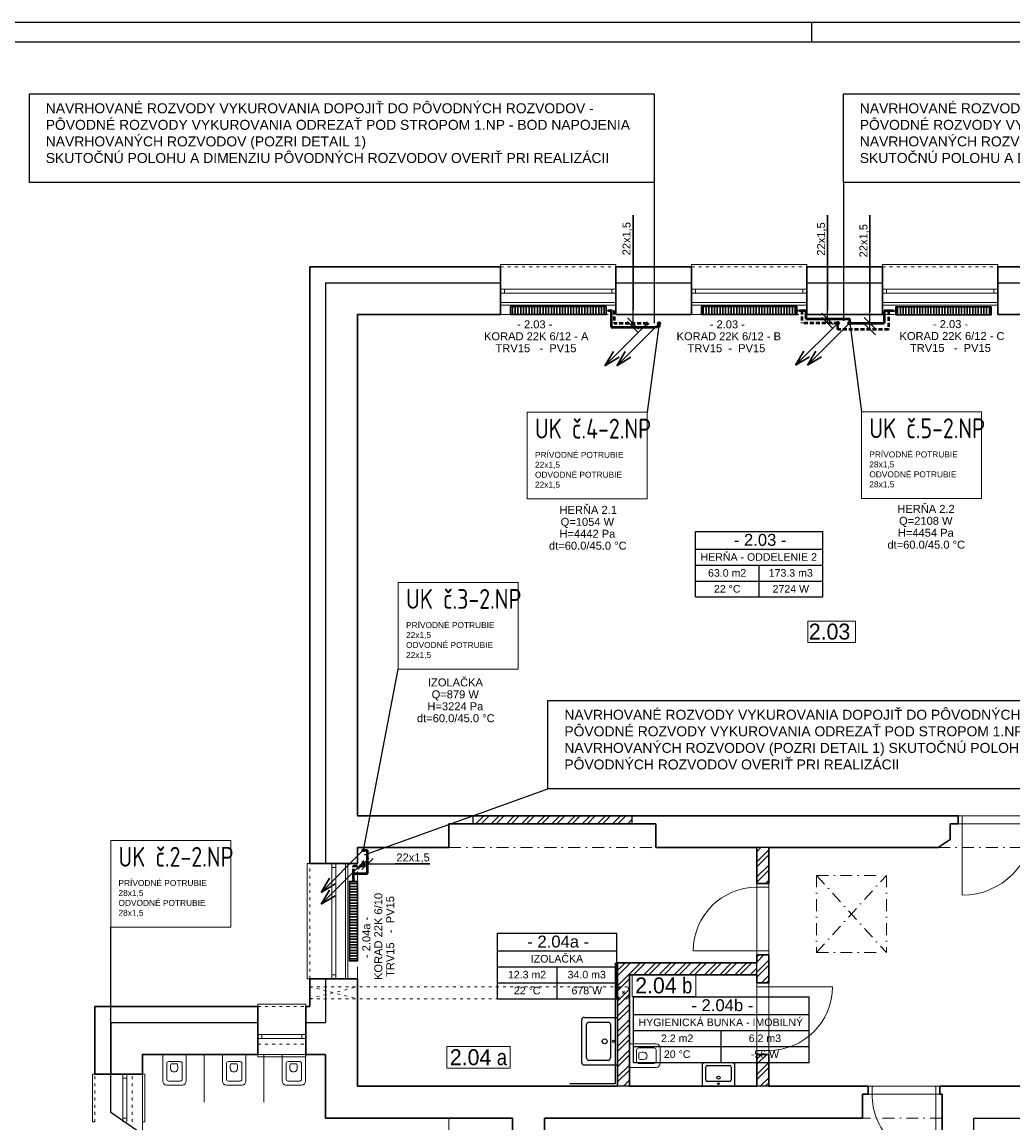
# Model space of a CAD drawing. Header units: millimetres. Extents: x 49721 to 99817, y 15126 to 82527.
# Tile 10 of 25: x 59361 to 71818, y 39381 to 53210. Entities that reach past the tile are written whole.
import ezdxf

# ---------------------------------------------------------------- set-up
doc = ezdxf.new("R2010")
doc.units = ezdxf.units.MM
for name, pattern in [('ACAD_ISO03W100', [30, 12, -18]), ('DASH', [75, 50, -25]), ('ČERCHOVANÁ', [1, 0.5, -0.25, 0, -0.25])]:
    doc.linetypes.add(name, pattern=pattern)
doc.layers.add('- pomocna', color=232, linetype='Continuous', lineweight=0, plot=False)
for name, color, linetype, lineweight in [('- zariadenie', 30, 'Continuous', 0), ('2__NP___VYKUROVACIE_TELES_', 3, 'Continuous', 30), ('_1_TZB-popis', 253, 'Continuous', 15), ('H popisky', 8, 'Continuous', 25), ('H stavba', 82, 'Continuous', 30), ('otvor', 163, 'Continuous', 5), ('ramik', 61, 'Continuous', 25), ('RE-nove', 10, 'Continuous', 0), ('Tbč stavba', 4, 'ČERCHOVANÁ', 0), ('Tč stavba', 7, 'ACAD_ISO03W100', 5), ('VT šrafy', 253, 'Continuous', 9)]:
    doc.layers.add(name, color=color, linetype=linetype, lineweight=lineweight)
for name, color, linetype in [('2__NP___MIESTNOSTIUK', 7, 'Continuous'), ('NEDEFINOVAN__POTRUBIE', 7, 'Continuous'), ('ODVODN__POTRUBIE', 7, 'Continuous'), ('POLO_KY', 7, 'Continuous'), ('PR_VODN__POTRUBIE', 7, 'Continuous'), ('ZNA_KA_STUPA_KY', 7, 'Continuous')]:
    doc.layers.add(name, color=color, linetype=linetype)
doc.styles.add('ARIAL', font='arial.ttf')
doc.styles.add('Arial_4', font='arial.ttf', dxfattribs={"height": 150})
doc.styles.add('MtXpl_Arial_Narrow', font='ARIALN.TTF')
doc.styles.add('MtXpl_TechnicLite', font='txt')

# ---------------------------------------------------------------- blocks, each defined once
blk = doc.blocks.new('*U2')
at = {"layer": 'ramik'}
blk.add_line((-210, 589), (-210, 594), dxfattribs=at)
for points in [[(-630, 0), (0, 0), (0, 594), (-630, 594)], [(-625, 5), (-5, 5), (-5, 589), (-625, 589)]]:
    blk.add_lwpolyline(points, close=True, dxfattribs=at)
blk = doc.blocks.new('A$C50a26ddb')
at = {"layer": 'ZNA_KA_STUPA_KY', "color": 12}
blk.add_line((530, 530), (0, 0), dxfattribs=at)
at = {"layer": 'ZNA_KA_STUPA_KY', "color": 12, "lineweight": 30}
for p in [(106, 177), (177, 106)]:
    blk.add_line(p, (0, 0), dxfattribs=at)
blk = doc.blocks.new('A$C355c1e2b')
at = {"layer": 'ODVODN__POTRUBIE', "color": 172, "lineweight": 9}
blk.add_line((530, 530), (0, 0), dxfattribs=at)
at = {"layer": 'ODVODN__POTRUBIE', "color": 172, "lineweight": 30}
for p in [(106, 177), (177, 106)]:
    blk.add_line(p, (0, 0), dxfattribs=at)
blk = doc.blocks.new('2np-novypdklad')
at = {"layer": '- pomocna', "color": 8}
for p, q in [((11482, 25571), (10032, 25571)), ((10032, 25571), (10032, 25421)), ((11482, 25421), (11482, 25571)), ((13882, 25571), (12432, 25571)), ((12432, 25571), (12432, 25421)), ((13882, 25421), (13882, 25571)), ((16282, 25571), (14832, 25571)), ((14832, 25571), (14832, 25421)), ((16282, 25421), (16282, 25571)), ((10032, 25421), (8232, 25421)), ((8232, 25421), (8232, 19121)), ((12432, 25421), (11482, 25421)), ((14832, 25421), (13882, 25421)), ((18232, 25421), (16282, 25421)), ((8232, 19121), (18232, 19121)), ((11982, 19021), (9382, 19021)), ((9382, 19021), (9382, 18721)), ((11982, 18721), (11982, 19021)), ((16882, 19021), (15682, 19021)), ((15682, 19021), (15682, 18821)), ((15682, 18821), (15532, 18721)), ((9382, 18721), (8232, 18721)), ((8232, 18721), (8232, 18521)), ((13252, 18721), (11982, 18721)), ((13251, 17271), (13252, 18721)), ((15532, 18721), (13402, 18721)), ((13402, 18721), (13402, 15721)), ((8232, 18521), (8082, 18521)), ((8082, 18521), (8082, 17071)), ((11502, 15721), (11502, 17271)), ((11502, 17271), (13251, 17271)), ((8082, 17071), (8232, 17071)), ((8232, 17071), (8232, 15721)), ((13252, 17121), (11652, 17121)), ((11652, 17121), (11652, 15721)), ((13252, 15721), (13252, 17121)), ((7832, 16121), (5532, 16121)), ((5532, 16121), (5532, 14671)), ((7832, 15321), (7832, 16121)), ((8232, 15721), (11502, 15721)), ((11652, 15721), (13252, 15721)), ((13402, 15721), (21832, 15721)), ((15582, 15621), (14582, 15621)), ((14582, 15621), (14582, 15321)), ((15582, 13621), (15582, 15621)), ((7889, 15321), (7832, 15321)), ((10182, 15321), (7889, 15321)), ((10182, 14521), (10182, 15321)), ((14582, 15321), (10582, 15321)), ((10582, 15321), (10582, 12571))]:
    blk.add_line(p, q, dxfattribs=at)
at = {"layer": '- zariadenie', "color": 8}
for p, q in [((11987, 16253), (11652, 16253)), ((11652, 16253), (11652, 15958)), ((11962, 16203), (11767, 16203)), ((12037, 16008), (12037, 16203)), ((5785, 16121), (5785, 15786)), ((6080, 16121), (5785, 16121)), ((6080, 15786), (6080, 16121)), ((6307, 16121), (6307, 15521)), ((6535, 16121), (6535, 15786)), ((6830, 16121), (6535, 16121)), ((6830, 15786), (6830, 16121)), ((7057, 16121), (7057, 15521)), ((7285, 16121), (7285, 15786)), ((7580, 16121), (7285, 16121)), ((7580, 15786), (7580, 16121)), ((11742, 16033), (11742, 16178)), ((11771, 16102), (11771, 16140)), ((11771, 16102), (11771, 16063)), ((11987, 16033), (11987, 16178)), ((5835, 16006), (5835, 15811)), ((5860, 16031), (6005, 16031)), ((5929, 16002), (5890, 16002)), ((5929, 16002), (5967, 16002)), ((6030, 15811), (6030, 16006)), ((6585, 16006), (6585, 15811)), ((6610, 16031), (6755, 16031)), ((6679, 16002), (6640, 16002)), ((6679, 16002), (6717, 16002)), ((6780, 15811), (6780, 16006)), ((7335, 16006), (7335, 15811)), ((7360, 16031), (7505, 16031)), ((7429, 16002), (7390, 16002)), ((7429, 16002), (7467, 16002)), ((7530, 15811), (7530, 16006)), ((11652, 15958), (11987, 15958)), ((11767, 16008), (11962, 16008)), ((5860, 15786), (6005, 15786)), ((6610, 15786), (6755, 15786)), ((7360, 15786), (7505, 15786)), ((5835, 15736), (6030, 15736)), ((6585, 15736), (6780, 15736)), ((7335, 15736), (7530, 15736)), ((10182, 15321), (9382, 15321)), ((9382, 15321), (9382, 14521)), ((10182, 14521), (10182, 15321))]:
    blk.add_line(p, q, dxfattribs=at)
for centre, radius, start, end in [((11767, 16178), 25, 90, 180), ((11962, 16178), 25, 0, 90), ((11987, 16203), 50, 0, 90), ((11814, 16022), 126, 74.6539, 109.755), ((11814, 16181), 126, 250.245, 285.346), ((11831, 16105), 41.5, 354.2198, 66.4961), ((11831, 16098), 41.5, 293.5039, 5.7802), ((5860, 16006), 25, 90, 180), ((6008, 15959), 126, 160.245, 195.346), ((5925, 15943), 41.5, 203.5039, 275.7802), ((5932, 15943), 41.5, 264.2198, 336.4961), ((5849, 15959), 126, 344.6539, 19.755), ((6005, 16006), 25, 0, 90), ((6610, 16006), 25, 90, 180), ((6758, 15959), 126, 160.245, 195.346), ((6675, 15943), 41.5, 203.5039, 275.7802), ((6682, 15943), 41.5, 264.2198, 336.4961), ((6599, 15959), 126, 344.6539, 19.755), ((6755, 16006), 25, 0, 90), ((7360, 16006), 25, 90, 180), ((7508, 15959), 126, 160.245, 195.346), ((7425, 15943), 41.5, 203.5039, 275.7802), ((7432, 15943), 41.5, 264.2198, 336.4961), ((7349, 15959), 126, 344.6539, 19.755), ((7505, 16006), 25, 0, 90), ((11767, 16033), 25, 180, 270), ((11962, 16033), 25, 270, 0), ((11987, 16008), 50, 270, 0), ((5835, 15786), 50, 180, 270), ((5860, 15811), 25, 180, 270), ((6005, 15811), 25, 270, 0), ((6030, 15786), 50, 270, 0), ((6585, 15786), 50, 180, 270), ((6610, 15811), 25, 180, 270), ((6755, 15811), 25, 270, 0), ((6780, 15786), 50, 270, 0), ((7335, 15786), 50, 180, 270), ((7360, 15811), 25, 180, 270), ((7505, 15811), 25, 270, 0), ((7530, 15786), 50, 270, 0)]:
    blk.add_arc(centre, radius, start, end, dxfattribs=at)
at = {"color": 8, "linetype": 'Continuous'}
for p, q in [((7832, 25821), (7832, 18521)), ((7832, 25821), (10032, 25821)), ((11482, 25821), (12432, 25821)), ((13882, 25821), (14832, 25821)), ((16282, 25821), (19232, 25821)), ((11472, 17271), (11472, 15751)), ((7832, 17071), (7832, 16521)), ((5132, 16521), (5132, 15871)), ((5132, 16521), (6982, 16521)), ((7582, 16521), (7832, 16521)), ((11472, 15751), (10902, 15751)), ((15982, 15321), (19232, 15321)), ((15982, 13621), (15982, 15321))]:
    blk.add_line(p, q, dxfattribs=at)
at = {"color": 8}
for p, q in [((9682, 19121), (9682, 19021)), ((11682, 19121), (11682, 19021)), ((13402, 18721), (13252, 18721)), ((13252, 17121), (13252, 17271)), ((11052, 16016), (11052, 16556)), ((11082, 16586), (11502, 16586)), ((11112, 16076), (11112, 16496)), ((11142, 16526), (11382, 16526)), ((11412, 16496), (11412, 16076)), ((11502, 16586), (11502, 15986)), ((11382, 16046), (11142, 16046)), ((11502, 15986), (11082, 15986)), ((12570, 15721), (12570, 16001)), ((12590, 16021), (12950, 16021)), ((12610, 15801), (12610, 15961)), ((12630, 15981), (12910, 15981)), ((12930, 15961), (12930, 15801)), ((12970, 16001), (12970, 15721)), ((12910, 15781), (12630, 15781)), ((11652, 15721), (11502, 15721)), ((12970, 15721), (12570, 15721)), ((13402, 15721), (13252, 15721))]:
    blk.add_line(p, q, dxfattribs=at)
for centre, radius in [((11452, 16286), 15), ((12770, 15754), 10)]:
    blk.add_circle(centre, radius, dxfattribs=at)
for centre, radius, start, end in [((11082, 16556), 30, 90, 180), ((11142, 16496), 30, 90, 180), ((11382, 16496), 30, 0, 90), ((11142, 16076), 30, 180, 270), ((11382, 16076), 30, 270, 0), ((11082, 16016), 30, 180, 270), ((12590, 16001), 20, 90, 180), ((12630, 15961), 20, 90, 180), ((12910, 15961), 20, 0, 90), ((12950, 16001), 20, 0, 90), ((12630, 15801), 20, 180, 270), ((12910, 15801), 20, 270, 0)]:
    blk.add_arc(centre, radius, start, end, dxfattribs=at)
at = {"color": 8, "extrusion": (0, 0, -1)}
for centre, major_axis, start_param, end_param in [((11340, 16285), (-7.6, -29), 1.31561, 4.457203), ((11340, 16285), (-7.6, -29), 4.457203, 7.598795), ((12770, 15829), (-19.4, 5), 4.457203, 7.598795), ((12770, 15829), (-19.4, 5), 1.31561, 4.457203)]:
    blk.add_ellipse(centre, major_axis=major_axis, ratio=1, start_param=start_param, end_param=end_param, dxfattribs=at)
at = {"layer": 'H popisky', "color": 8, "lineweight": 0}
for p, q in [((13893, 21568), (14493, 21568)), ((13893, 21568), (13893, 21297)), ((14493, 21568), (14493, 21297)), ((13893, 21297), (14493, 21297)), ((11684, 17121), (12484, 17121)), ((11684, 17121), (11684, 16850)), ((12484, 17121), (12484, 16850)), ((11684, 16850), (12484, 16850)), ((9354, 16218), (10154, 16218)), ((9354, 16218), (9354, 15947)), ((10154, 16218), (10154, 15947)), ((9354, 15947), (10154, 15947))]:
    blk.add_line(p, q, dxfattribs=at)
at = {"layer": 'H stavba', "color": 8}
for p, q in [((7632, 26021), (7632, 18521)), ((7632, 26021), (10032, 26021)), ((10032, 26021), (10032, 25421)), ((11482, 26021), (11482, 25421)), ((11482, 26021), (12432, 26021)), ((12432, 26021), (12432, 25421)), ((13882, 26021), (13882, 25421)), ((13882, 26021), (14832, 26021)), ((14832, 26021), (14832, 25421)), ((16282, 26021), (16282, 25421)), ((16282, 26021), (19232, 26021)), ((8232, 25421), (8232, 19121)), ((8232, 25421), (10032, 25421)), ((11482, 25421), (12432, 25421)), ((13882, 25421), (14832, 25421)), ((16282, 25421), (18232, 25421)), ((8232, 19121), (9682, 19121)), ((9682, 19121), (11682, 19121)), ((11682, 19121), (15782, 19121)), ((15782, 19121), (15782, 19021)), ((9382, 19021), (9682, 19021)), ((9382, 19021), (9382, 18721)), ((9682, 19021), (11682, 19021)), ((11682, 19021), (11982, 19021)), ((11982, 19021), (11982, 18721)), ((15682, 19021), (15682, 18821)), ((15782, 19021), (15682, 19021)), ((15532, 18721), (15682, 18821)), ((8232, 18721), (9382, 18721)), ((8232, 18721), (8232, 18521)), ((11982, 18721), (13252, 18721)), ((13252, 18721), (13252, 18271)), ((13402, 18721), (15532, 18721)), ((13402, 18721), (13402, 18271)), ((7632, 18521), (8232, 18521)), ((13402, 18271), (13252, 18271)), ((13402, 17371), (13252, 17371)), ((13252, 17271), (13252, 17371)), ((13402, 17371), (13402, 17021)), ((11502, 17271), (11502, 15721)), ((13252, 17271), (11502, 17271)), ((7632, 17071), (7632, 16721)), ((7632, 17071), (8232, 17071)), ((8232, 17071), (8232, 15721)), ((11652, 17121), (11652, 15721)), ((13252, 17121), (11652, 17121)), ((13252, 17121), (13252, 17021)), ((13402, 17021), (13252, 17021)), ((4932, 16721), (4932, 15871)), ((4932, 16721), (6982, 16721)), ((6982, 16121), (6982, 16721)), ((7582, 16721), (7632, 16721)), ((7582, 16721), (7582, 16121)), ((6982, 16121), (5532, 16121)), ((5532, 15871), (5532, 16121)), ((7832, 16121), (7582, 16121)), ((7832, 16121), (7832, 15321)), ((13252, 16121), (13252, 15721)), ((13402, 16121), (13252, 16121)), ((13402, 16121), (13402, 15721)), ((4932, 15871), (5532, 15871)), ((11502, 15721), (8232, 15721)), ((13252, 15721), (11652, 15721)), ((14652, 15721), (13402, 15721)), ((14652, 15621), (14652, 15721)), ((15552, 15721), (19232, 15721)), ((15552, 15621), (15552, 15721)), ((14582, 15321), (14582, 15621)), ((14652, 15621), (14582, 15621)), ((15552, 15621), (15582, 15621)), ((15582, 13621), (15582, 15621)), ((7832, 15321), (10182, 15321)), ((10182, 15321), (10182, 14521)), ((10582, 15321), (14582, 15321)), ((10582, 15321), (10582, 12571))]:
    blk.add_line(p, q, dxfattribs=at)
at = {"layer": 'otvor', "color": 8}
for p, q in [((10032, 26021), (10032, 26051)), ((10032, 26051), (11482, 26051)), ((11482, 26051), (11482, 26021)), ((12432, 26021), (12432, 26051)), ((12432, 26051), (13882, 26051)), ((13882, 26051), (13882, 26021)), ((14832, 26021), (14832, 26051)), ((14832, 26051), (16282, 26051)), ((16282, 26051), (16282, 26021)), ((11482, 25741), (10032, 25741)), ((10082, 25741), (10082, 25691)), ((11432, 25741), (11432, 25691)), ((13882, 25741), (12432, 25741)), ((12482, 25741), (12482, 25691)), ((13832, 25741), (13832, 25691)), ((16282, 25741), (14832, 25741)), ((14882, 25741), (14882, 25691)), ((16232, 25741), (16232, 25691)), ((11482, 25691), (10032, 25691)), ((13882, 25691), (12432, 25691)), ((16282, 25691), (14832, 25691)), ((10032, 25541), (11482, 25541)), ((12432, 25541), (13882, 25541)), ((14832, 25541), (16282, 25541)), ((16782, 19121), (15782, 19121)), ((15832, 19121), (15832, 18121)), ((15782, 19021), (16782, 19021)), ((7602, 17071), (7602, 18521)), ((7602, 18521), (7632, 18521)), ((7912, 18521), (7912, 17071)), ((7912, 18471), (7962, 18471)), ((7962, 18521), (7962, 17071)), ((8112, 17071), (8112, 18521)), ((13252, 17371), (13252, 18271)), ((13402, 17371), (13402, 18271)), ((13252, 18221), (13402, 18221)), ((12452, 17421), (13402, 17421)), ((7632, 17071), (7602, 17071)), ((7912, 17121), (7962, 17121)), ((13252, 17021), (13252, 16121)), ((13402, 17021), (13402, 16121)), ((14202, 16971), (13252, 16971)), ((6982, 16721), (6982, 16751)), ((6982, 16751), (7582, 16751)), ((7582, 16751), (7582, 16721)), ((7582, 16371), (6982, 16371)), ((7582, 16321), (6982, 16321)), ((7032, 16371), (7032, 16321)), ((7532, 16371), (7532, 16321)), ((6982, 16121), (6982, 16091)), ((6982, 16091), (7582, 16091)), ((7582, 16091), (7582, 16121)), ((13402, 16171), (13252, 16171)), ((4902, 15271), (4902, 15871)), ((4902, 15871), (4932, 15871)), ((5282, 15871), (5282, 15271)), ((5282, 15821), (5332, 15821)), ((5332, 15871), (5332, 15271)), ((5562, 15871), (5532, 15871)), ((5562, 15271), (5562, 15871)), ((15552, 15721), (14652, 15721)), ((14702, 15621), (14702, 15721)), ((15502, 14821), (15502, 15721)), ((15552, 15621), (14652, 15621)), ((4932, 15271), (4902, 15271)), ((5282, 15321), (5332, 15321)), ((5532, 15271), (5562, 15271))]:
    blk.add_line(p, q, dxfattribs=at)
for centre, radius, start, end in [((15832, 19021), 900, 270, 0), ((13252, 17421), 800, 90, 180), ((13402, 16971), 800, 270, 0), ((15489, 15608), 787, 179.0767, 270.9305)]:
    blk.add_arc(centre, radius, start, end, dxfattribs=at)
at = {"layer": 'RE-nove', "color": 8, "linetype": 'Continuous'}
for p, q in [((9682, 19108), (9695, 19121)), ((9722, 19021), (9822, 19121)), ((9786, 19021), (9886, 19121)), ((9913, 19021), (10013, 19121)), ((9977, 19021), (10077, 19121)), ((10104, 19021), (10204, 19121)), ((10167, 19021), (10267, 19121)), ((10295, 19021), (10395, 19121)), ((10358, 19021), (10458, 19121)), ((10486, 19021), (10586, 19121)), ((10549, 19021), (10649, 19121)), ((10677, 19021), (10777, 19121)), ((10740, 19021), (10840, 19121)), ((10868, 19021), (10968, 19121)), ((10931, 19021), (11031, 19121)), ((11058, 19021), (11158, 19121)), ((11122, 19021), (11222, 19121)), ((11249, 19021), (11349, 19121)), ((11313, 19021), (11413, 19121)), ((11440, 19021), (11540, 19121)), ((11504, 19021), (11604, 19121)), ((11631, 19021), (11682, 19072)), ((13252, 17345), (13278, 17371)), ((13252, 17282), (13342, 17371)), ((13252, 17154), (13402, 17304)), ((11502, 17174), (11599, 17271)), ((11502, 16983), (11790, 17271)), ((11502, 17110), (11663, 17271)), ((11704, 17121), (11854, 17271)), ((11831, 17121), (11981, 17271)), ((11895, 17121), (12045, 17271)), ((12022, 17121), (12172, 17271)), ((12086, 17121), (12236, 17271)), ((12213, 17121), (12363, 17271)), ((12277, 17121), (12427, 17271)), ((12404, 17121), (12554, 17271)), ((12468, 17121), (12618, 17271)), ((12595, 17121), (12745, 17271)), ((12659, 17121), (12809, 17271)), ((12786, 17121), (12936, 17271)), ((12850, 17121), (13000, 17271)), ((12977, 17121), (13127, 17271)), ((13040, 17121), (13190, 17271)), ((13168, 17121), (13252, 17205)), ((13252, 17091), (13402, 17241)), ((11502, 16919), (11652, 17069)), ((13231, 17121), (13252, 17142)), ((13310, 17021), (13402, 17113)), ((13373, 17021), (13402, 17050)), ((11502, 16792), (11652, 16942)), ((11502, 16728), (11652, 16878)), ((11502, 16601), (11652, 16751)), ((11502, 16537), (11652, 16687)), ((11502, 16410), (11652, 16560)), ((11502, 16346), (11652, 16496)), ((11502, 16219), (11652, 16369)), ((11502, 16156), (11652, 16306)), ((11502, 16028), (11652, 16178)), ((11502, 15965), (11652, 16115)), ((11502, 15837), (11652, 15987)), ((11502, 15774), (11652, 15924)), ((11577, 15721), (11652, 15796)), ((11640, 15721), (11652, 15733))]:
    blk.add_line(p, q, dxfattribs=at)
at = {"layer": 'Tbč stavba', "color": 8, "ltscale": 300}
for p, q in [((10032, 25421), (11482, 25421)), ((12432, 25421), (13882, 25421)), ((14832, 25421), (16282, 25421)), ((9382, 18721), (11982, 18721)), ((15532, 18721), (17032, 18721)), ((8232, 17071), (8232, 18521)), ((14002, 18371), (14882, 18371)), ((14002, 18371), (14002, 17401)), ((14002, 17401), (14882, 18371)), ((14002, 18371), (14882, 17401)), ((14882, 18371), (14882, 17401)), ((14002, 17401), (14882, 17401)), ((15582, 15321), (14582, 15321))]:
    blk.add_line(p, q, dxfattribs=at)
at = {"layer": 'Tč stavba', "color": 8, "ltscale": 3}
for p, q in [((10032, 26021), (11482, 26021)), ((12432, 26021), (13882, 26021)), ((14832, 26021), (16282, 26021)), ((10032, 25571), (11482, 25571)), ((12432, 25571), (13882, 25571)), ((14832, 25571), (16282, 25571)), ((7632, 17071), (7632, 18521)), ((8082, 17071), (8082, 18521)), ((7632, 16971), (11652, 16971)), ((7632, 16821), (8232, 16971)), ((7632, 16971), (8232, 16821)), ((11502, 16821), (11652, 16971)), ((11652, 16821), (11502, 16971)), ((7632, 16821), (11652, 16821)), ((6982, 16721), (7582, 16721)), ((6982, 16251), (7582, 16251)), ((6982, 16121), (7582, 16121)), ((4932, 15271), (4932, 15871)), ((5402, 15271), (5402, 15871)), ((5532, 15271), (5532, 15871))]:
    blk.add_line(p, q, dxfattribs=at)
at = {"layer": 'VT šrafy', "color": 8, "linetype": 'Continuous'}
for p, q in [((13252, 18669), (13304, 18721)), ((13252, 18542), (13402, 18692)), ((13252, 18478), (13402, 18628)), ((13252, 18351), (13402, 18501)), ((13252, 18287), (13402, 18437)), ((13363, 18271), (13402, 18310)), ((13252, 16060), (13313, 16121)), ((13252, 15996), (13377, 16121)), ((13252, 15869), (13402, 16019)), ((13252, 15805), (13402, 15955)), ((13295, 15721), (13402, 15828)), ((13359, 15721), (13402, 15764))]:
    blk.add_line(p, q, dxfattribs=at)
at = {"layer": 'H popisky', "color": 8}
for s, style, p in [('2.03', 'MtXpl_TechnicLite', (13906, 21336)), ('2.04', 'MtXpl_TechnicLite', (11724, 16888)), ('b', 'MtXpl_Arial_Narrow', (12314, 16888)), ('2.04', 'MtXpl_TechnicLite', (9394, 15985)), ('a', 'MtXpl_Arial_Narrow', (9984, 15985))]:
    blk.add_text(s, height=200, rotation=360, dxfattribs=dict(at, style=style)).set_placement(p)

msp = doc.modelspace()

# ---------------------------------------------------------------- linework, layer by layer
for p, q in [((67308.9, 51193.1), (67308.9, 49425)), ((69685.6, 51193.1), (69685.6, 49453.9)), ((67369.2, 49419.6), (67220.1, 48303.6, 0)), ((69764.8, 49424.1), (69913.9, 48308, 0)), ((63652, 42798.5), (64091, 45074.2, 0)), ((63666, 42740.9), (65972.8, 43569.1)), ((60476, 39502.6, 0), (60476, 41832.3, 0)), ((60914.6, 39198), (60476, 39502.6, 0))]:
    msp.add_line(p, q)
for points in [[(67308.9, 51193.1), (59454, 51193.1), (59454, 52305.3), (67308.9, 52305.3)], [(77540.5, 51193.1), (69685.6, 51193.1), (69685.6, 52305.3), (77540.5, 52305.3)], [(73827.7, 43569.1), (65972.8, 43569.1), (65972.8, 44681.4), (73827.7, 44681.4)]]:
    msp.add_lwpolyline(points, close=True)
at = {"layer": '2__NP___MIESTNOSTIUK', "color": 7}
for p, q in [((67827.6, 46581.5), (67827.6, 46806.5)), ((67827.6, 46806.5), (69427.6, 46806.5)), ((69427.6, 46581.5), (69427.6, 46806.5)), ((67827.6, 46381.5), (67827.6, 46581.5)), ((67827.6, 46581.5), (69427.6, 46581.5)), ((67827.6, 46581.5), (69427.6, 46581.5)), ((69427.6, 46381.5), (69427.6, 46581.5)), ((67827.6, 46181.5), (67827.6, 46381.5)), ((67827.6, 46381.5), (69427.6, 46381.5)), ((67827.6, 46381.5), (69427.6, 46381.5)), ((68627.6, 46181.5), (68627.6, 46381.5)), ((69427.6, 46181.5), (69427.6, 46381.5)), ((67827.6, 45981.5), (67827.6, 46181.5)), ((67827.6, 46181.5), (69427.6, 46181.5)), ((67827.6, 46181.5), (69427.6, 46181.5)), ((68627.6, 45981.5), (68627.6, 46181.5)), ((69427.6, 45981.5), (69427.6, 46181.5)), ((67827.6, 45981.5), (69427.6, 45981.5)), ((65337.6, 41531.5), (65337.6, 41756.5)), ((65337.6, 41756.5), (66837.6, 41756.5)), ((66837.6, 41531.5), (66837.6, 41756.5)), ((65337.6, 41331.5), (65337.6, 41531.5)), ((65337.6, 41531.5), (66837.6, 41531.5)), ((65337.6, 41531.5), (66837.6, 41531.5)), ((66837.6, 41331.5), (66837.6, 41531.5)), ((65337.6, 41131.5), (65337.6, 41331.5)), ((65337.6, 41331.5), (66837.6, 41331.5)), ((65337.6, 41331.5), (66837.6, 41331.5)), ((66087.6, 41131.5), (66087.6, 41331.5)), ((66837.6, 41131.5), (66837.6, 41331.5)), ((65337.6, 40931.5), (65337.6, 41131.5)), ((65337.6, 41131.5), (66837.6, 41131.5)), ((65337.6, 41131.5), (66837.6, 41131.5)), ((66087.6, 40931.5), (66087.6, 41131.5)), ((66837.6, 40931.5), (66837.6, 41131.5)), ((65337.6, 40931.5), (66837.6, 40931.5)), ((67047.6, 40731.5), (67047.6, 40956.5)), ((67047.6, 40956.5), (69253.6, 40956.5)), ((69253.6, 40731.5), (69253.6, 40956.5)), ((67047.6, 40531.5), (67047.6, 40731.5)), ((67047.6, 40731.5), (69253.6, 40731.5)), ((67047.6, 40731.5), (69253.6, 40731.5)), ((69253.6, 40531.5), (69253.6, 40731.5)), ((67047.6, 40331.5), (67047.6, 40531.5)), ((67047.6, 40531.5), (69253.6, 40531.5)), ((67047.6, 40531.5), (69253.6, 40531.5)), ((68150.6, 40331.5), (68150.6, 40531.5)), ((69253.6, 40331.5), (69253.6, 40531.5)), ((67047.6, 40131.5), (67047.6, 40331.5)), ((67047.6, 40331.5), (69253.6, 40331.5)), ((67047.6, 40331.5), (69253.6, 40331.5)), ((68150.6, 40131.5), (68150.6, 40331.5)), ((69253.6, 40131.5), (69253.6, 40331.5)), ((67047.6, 40131.5), (69253.6, 40131.5))]:
    msp.add_line(p, q, dxfattribs=at)
at = {"layer": '2__NP___VYKUROVACIE_TELES_', "color": 3}
for p, q in [((65502.6, 49631.5), (65502.6, 49631.5)), ((65502.6, 49531.5), (65502.6, 49531.5)), ((65525.1, 49536.5), (65525.1, 49626.5)), ((65560.1, 49536.5), (65560.1, 49626.5)), ((65595.1, 49536.5), (65595.1, 49626.5)), ((65630.1, 49536.5), (65630.1, 49626.5)), ((65665.1, 49536.5), (65665.1, 49626.5)), ((65700.1, 49536.5), (65700.1, 49626.5)), ((65735.1, 49536.5), (65735.1, 49626.5)), ((65770.1, 49536.5), (65770.1, 49626.5)), ((65805.1, 49536.5), (65805.1, 49626.5)), ((65840.1, 49536.5), (65840.1, 49626.5)), ((65875.1, 49536.5), (65875.1, 49626.5)), ((65910.1, 49536.5), (65910.1, 49626.5)), ((65945.1, 49536.5), (65945.1, 49626.5)), ((65980.1, 49536.5), (65980.1, 49626.5)), ((66015.1, 49536.5), (66015.1, 49626.5)), ((66050.1, 49536.5), (66050.1, 49626.5)), ((66085.1, 49536.5), (66085.1, 49626.5)), ((66120.1, 49536.5), (66120.1, 49626.5)), ((66155.1, 49536.5), (66155.1, 49626.5)), ((66190.1, 49536.5), (66190.1, 49626.5)), ((66225.1, 49536.5), (66225.1, 49626.5)), ((66260.1, 49536.5), (66260.1, 49626.5)), ((66295.1, 49536.5), (66295.1, 49626.5)), ((66330.1, 49536.5), (66330.1, 49626.5)), ((66365.1, 49536.5), (66365.1, 49626.5)), ((66400.1, 49536.5), (66400.1, 49626.5)), ((66435.1, 49536.5), (66435.1, 49626.5)), ((66470.1, 49536.5), (66470.1, 49626.5)), ((66505.1, 49536.5), (66505.1, 49626.5)), ((66540.1, 49536.5), (66540.1, 49626.5)), ((66575.1, 49536.5), (66575.1, 49626.5)), ((66610.1, 49536.5), (66610.1, 49626.5)), ((66645.1, 49536.5), (66645.1, 49626.5)), ((66680.1, 49536.5), (66680.1, 49626.5)), ((66702.6, 49631.5), (66702.6, 49631.5)), ((66702.6, 49531.5), (66702.6, 49531.5)), ((67902.6, 49631.5), (67902.6, 49631.5)), ((67902.6, 49531.5), (67902.6, 49531.5)), ((67925.1, 49536.5), (67925.1, 49626.5)), ((67960.1, 49536.5), (67960.1, 49626.5)), ((67995.1, 49536.5), (67995.1, 49626.5)), ((68030.1, 49536.5), (68030.1, 49626.5)), ((68065.1, 49536.5), (68065.1, 49626.5)), ((68100.1, 49536.5), (68100.1, 49626.5)), ((68135.1, 49536.5), (68135.1, 49626.5)), ((68170.1, 49536.5), (68170.1, 49626.5)), ((68205.1, 49536.5), (68205.1, 49626.5)), ((68240.1, 49536.5), (68240.1, 49626.5)), ((68275.1, 49536.5), (68275.1, 49626.5)), ((68310.1, 49536.5), (68310.1, 49626.5)), ((68345.1, 49536.5), (68345.1, 49626.5)), ((68380.1, 49536.5), (68380.1, 49626.5)), ((68415.1, 49536.5), (68415.1, 49626.5)), ((68450.1, 49536.5), (68450.1, 49626.5)), ((68485.1, 49536.5), (68485.1, 49626.5)), ((68520.1, 49536.5), (68520.1, 49626.5)), ((68555.1, 49536.5), (68555.1, 49626.5)), ((68590.1, 49536.5), (68590.1, 49626.5)), ((68625.1, 49536.5), (68625.1, 49626.5)), ((68660.1, 49536.5), (68660.1, 49626.5)), ((68695.1, 49536.5), (68695.1, 49626.5)), ((68730.1, 49536.5), (68730.1, 49626.5)), ((68765.1, 49536.5), (68765.1, 49626.5)), ((68800.1, 49536.5), (68800.1, 49626.5)), ((68835.1, 49536.5), (68835.1, 49626.5)), ((68870.1, 49536.5), (68870.1, 49626.5)), ((68905.1, 49536.5), (68905.1, 49626.5)), ((68940.1, 49536.5), (68940.1, 49626.5)), ((68975.1, 49536.5), (68975.1, 49626.5)), ((69010.1, 49536.5), (69010.1, 49626.5)), ((69045.1, 49536.5), (69045.1, 49626.5)), ((69080.1, 49536.5), (69080.1, 49626.5)), ((69102.6, 49631.5), (69102.6, 49631.5)), ((69102.6, 49531.5), (69102.6, 49531.5)), ((70344.1, 49628.9), (70344.1, 49628.9)), ((70344.1, 49528.9), (70344.1, 49528.9)), ((70366.6, 49623.9), (70366.6, 49533.9)), ((70401.6, 49623.9), (70401.6, 49533.9)), ((70436.6, 49623.9), (70436.6, 49533.9)), ((70471.6, 49623.9), (70471.6, 49533.9)), ((70506.6, 49623.9), (70506.6, 49533.9)), ((70541.6, 49623.9), (70541.6, 49533.9)), ((70576.6, 49623.9), (70576.6, 49533.9)), ((70611.6, 49623.9), (70611.6, 49533.9)), ((70646.6, 49623.9), (70646.6, 49533.9)), ((70681.6, 49623.9), (70681.6, 49533.9)), ((70716.6, 49623.9), (70716.6, 49533.9)), ((70751.6, 49623.9), (70751.6, 49533.9)), ((70786.6, 49623.9), (70786.6, 49533.9)), ((70821.6, 49623.9), (70821.6, 49533.9)), ((70856.6, 49623.9), (70856.6, 49533.9)), ((70891.6, 49623.9), (70891.6, 49533.9)), ((70926.6, 49623.9), (70926.6, 49533.9)), ((70961.6, 49623.9), (70961.6, 49533.9)), ((70996.6, 49623.9), (70996.6, 49533.9)), ((71031.6, 49623.9), (71031.6, 49533.9)), ((71066.6, 49623.9), (71066.6, 49533.9)), ((71101.6, 49623.9), (71101.6, 49533.9)), ((71136.6, 49623.9), (71136.6, 49533.9)), ((71171.6, 49623.9), (71171.6, 49533.9)), ((71206.6, 49623.9), (71206.6, 49533.9)), ((71241.6, 49623.9), (71241.6, 49533.9)), ((71276.6, 49623.9), (71276.6, 49533.9)), ((71311.6, 49623.9), (71311.6, 49533.9)), ((71346.6, 49623.9), (71346.6, 49533.9)), ((71381.6, 49623.9), (71381.6, 49533.9)), ((71416.6, 49623.9), (71416.6, 49533.9)), ((71451.6, 49623.9), (71451.6, 49533.9)), ((71486.6, 49623.9), (71486.6, 49533.9)), ((71521.6, 49623.9), (71521.6, 49533.9)), ((71544.1, 49628.9), (71544.1, 49628.9)), ((71544.1, 49528.9), (71544.1, 49528.9)), ((63477.6, 42406.5), (63477.6, 42406.5)), ((63572.6, 42379), (63482.6, 42379)), ((63572.6, 42344), (63482.6, 42344)), ((63577.6, 42406.5), (63577.6, 42406.5)), ((63572.6, 42309), (63482.6, 42309)), ((63572.6, 42274), (63482.6, 42274)), ((63572.6, 42239), (63482.6, 42239)), ((63572.6, 42204), (63482.6, 42204)), ((63572.6, 42169), (63482.6, 42169)), ((63572.6, 42134), (63482.6, 42134)), ((63572.6, 42099), (63482.6, 42099)), ((63572.6, 42064), (63482.6, 42064)), ((63572.6, 42029), (63482.6, 42029)), ((63572.6, 41994), (63482.6, 41994)), ((63572.6, 41959), (63482.6, 41959)), ((63572.6, 41924), (63482.6, 41924)), ((63572.6, 41889), (63482.6, 41889)), ((63572.6, 41854), (63482.6, 41854)), ((63572.6, 41819), (63482.6, 41819)), ((63572.6, 41784), (63482.6, 41784)), ((63572.6, 41749), (63482.6, 41749)), ((63572.6, 41714), (63482.6, 41714)), ((63572.6, 41679), (63482.6, 41679)), ((63572.6, 41644), (63482.6, 41644)), ((63572.6, 41609), (63482.6, 41609)), ((63572.6, 41574), (63482.6, 41574)), ((63572.6, 41539), (63482.6, 41539)), ((63572.6, 41504), (63482.6, 41504)), ((63477.6, 41406.5), (63477.6, 41406.5)), ((63572.6, 41469), (63482.6, 41469)), ((63572.6, 41434), (63482.6, 41434)), ((63577.6, 41406.5), (63577.6, 41406.5))]:
    msp.add_line(p, q, dxfattribs=at)
for points in [[(65502.6, 49531.5), (66702.6, 49531.5), (66702.6, 49631.5), (65502.6, 49631.5), (65502.6, 49531.5)], [(65502.6, 49531.5), (66702.6, 49531.5), (66702.6, 49631.5), (65502.6, 49631.5), (65502.6, 49531.5)], [(67902.6, 49531.5), (69102.6, 49531.5), (69102.6, 49631.5), (67902.6, 49631.5), (67902.6, 49531.5)], [(67902.6, 49531.5), (69102.6, 49531.5), (69102.6, 49631.5), (67902.6, 49631.5), (67902.6, 49531.5)], [(71544.1, 49628.9), (70344.1, 49628.9), (70344.1, 49528.9), (71544.1, 49528.9), (71544.1, 49628.9)], [(71544.1, 49628.9), (70344.1, 49628.9), (70344.1, 49528.9), (71544.1, 49528.9), (71544.1, 49628.9)], [(63577.6, 41406.5), (63577.6, 42406.5), (63477.6, 42406.5), (63477.6, 41406.5), (63577.6, 41406.5)], [(63577.6, 41406.5), (63577.6, 42406.5), (63477.6, 42406.5), (63477.6, 41406.5), (63577.6, 41406.5)]]:
    msp.add_lwpolyline(points, dxfattribs=at)
at = {"layer": '_1_TZB-popis', "color": 7, "elevation": 0}
for points in [[(65711.2, 48303.6), (67220.1, 48303.6), (67220.1, 47214.7), (65711.2, 47214.7)], [(69913.9, 48308), (71422.8, 48308), (71422.8, 47219.1), (69913.9, 47219.1)], [(64091, 46163.1), (65599.9, 46163.1), (65599.9, 45074.2), (64091, 45074.2)], [(60476, 42921.2), (61984.9, 42921.2), (61984.9, 41832.3), (60476, 41832.3)]]:
    msp.add_lwpolyline(points, close=True, dxfattribs=at)
at = {"layer": 'NEDEFINOVAN__POTRUBIE', "color": 7}
for p, q in [((66702.6, 49581.5), (66708.9, 49581.5)), ((66702.6, 49581.5), (66708.9, 49581.5)), ((69102.6, 49581.5), (69108.9, 49581.5)), ((69102.6, 49581.5), (69108.9, 49581.5)), ((70344.1, 49578.9), (70337.7, 49578.9)), ((70344.1, 49578.9), (70337.7, 49578.9)), ((63527.6, 42406.5), (63527.6, 42412.8)), ((63527.6, 42406.5), (63527.6, 42412.8))]:
    msp.add_line(p, q, dxfattribs=at)
for points in [[(66721, 49581.5), (66708.9, 49574.5), (66708.9, 49588.5), (66721, 49581.5)], [(66721, 49581.5), (66708.9, 49574.5), (66708.9, 49588.5), (66721, 49581.5)], [(66721, 49581.5), (66733.2, 49588.5), (66733.2, 49574.5), (66721, 49581.5)], [(66721, 49581.5), (66733.2, 49588.5), (66733.2, 49574.5), (66721, 49581.5)], [(69121, 49581.5), (69108.9, 49574.5), (69108.9, 49588.5), (69121, 49581.5)], [(69121, 49581.5), (69108.9, 49574.5), (69108.9, 49588.5), (69121, 49581.5)], [(69121, 49581.5), (69133.2, 49588.5), (69133.2, 49574.5), (69121, 49581.5)], [(69121, 49581.5), (69133.2, 49588.5), (69133.2, 49574.5), (69121, 49581.5)], [(70325.6, 49578.9), (70313.5, 49571.9), (70313.5, 49585.9), (70325.6, 49578.9)], [(70325.6, 49578.9), (70313.5, 49571.9), (70313.5, 49585.9), (70325.6, 49578.9)], [(70325.6, 49578.9), (70337.7, 49585.9), (70337.7, 49571.9), (70325.6, 49578.9)], [(70325.6, 49578.9), (70337.7, 49585.9), (70337.7, 49571.9), (70325.6, 49578.9)], [(63527.6, 42424.9), (63520.6, 42437), (63534.6, 42437), (63527.6, 42424.9)], [(63527.6, 42424.9), (63520.6, 42437), (63534.6, 42437), (63527.6, 42424.9)], [(63527.6, 42424.9), (63534.6, 42412.8), (63520.6, 42412.8), (63527.6, 42424.9)], [(63527.6, 42424.9), (63534.6, 42412.8), (63520.6, 42412.8), (63527.6, 42424.9)]]:
    msp.add_lwpolyline(points, dxfattribs=at)
at = {"layer": 'ODVODN__POTRUBIE', "color": 172, "linetype": 'DASH', "lineweight": 50}
for p, q in [((66733.2, 49581.5), (66805.8, 49581.5)), ((66805.8, 49581.5), (66805.8, 49419.6)), ((69133.2, 49581.5), (69165, 49581.5)), ((69165, 49581.5), (69165, 49424.1)), ((70313.5, 49578.9), (70252.2, 49578.9)), ((70252.2, 49578.9), (70252.2, 49345.8)), ((67219.2, 49419.6), (66805.8, 49419.6)), ((69614.8, 49424.1), (69165, 49424.1)), ((69614.8, 49345.8), (69614.8, 49424.1)), ((70252.2, 49345.8), (69614.8, 49345.8)), ((63527.6, 42437), (63527.6, 42602.8)), ((63527.6, 42602.8), (63652, 42602.8)), ((63652, 42648.5), (63652, 42602.8))]:
    msp.add_line(p, q, dxfattribs=at)
msp.add_lwpolyline([(63652, 42656), (63656.4, 42654.6), (63659.1, 42650.8), (63659.1, 42646.2), (63656.4, 42642.4), (63652, 42641), (63647.6, 42642.4), (63644.8, 42646.2), (63644.8, 42650.8), (63647.6, 42654.6), (63652, 42656)], dxfattribs=at)
msp.add_circle((67219.2, 49419.6), 11, dxfattribs=at)
at = {"layer": 'ODVODN__POTRUBIE', "color": 172, "lineweight": 50}
msp.add_circle((69614.8, 49424.1), 14, dxfattribs=at)
at = {"layer": 'POLO_KY', "color": 7}
for p, q in [((67041.7, 49373.9), (67041.7, 49591.4)), ((69416.3, 49550.1), (69557.7, 49408.7)), ((69487, 49424.1), (69487, 49587.9)), ((70019.7, 49345.8), (70019.7, 49565.9)), ((66971, 49490.3), (67112.4, 49348.9)), ((66971, 49444.7), (67112.4, 49303.2)), ((69416.3, 49494.8), (69557.7, 49353.4)), ((69948.9, 49494.8), (70090.4, 49353.4)), ((69948.9, 49416.5), (70090.4, 49275.1)), ((63722.7, 42695.6), (63581.3, 42554.1)), ((63776.2, 42695.6), (63634.8, 42554.1)), ((63652, 42624.9), (64052, 42624.9))]:
    msp.add_line(p, q, dxfattribs=at)
at = {"layer": 'POLO_KY', "color": 80}
for points in [[(67041.7, 49591.4), (67041.7, 50783.1), (67041.7, 49591.4)], [(69487, 49587.9), (69487, 50783.1), (69487, 49587.9)], [(70019.7, 49565.9), (70019.7, 50783.1), (70019.7, 49565.9)], [(64052, 42624.9), (64486, 42624.9), (64052, 42624.9)]]:
    msp.add_lwpolyline(points, dxfattribs=at)
at = {"layer": 'PR_VODN__POTRUBIE', "color": 12, "lineweight": 50}
for p, q in [((66733.2, 49581.5), (66766.1, 49581.5)), ((66766.1, 49581.5), (66766.1, 49373.9)), ((69133.2, 49581.5), (69213.1, 49581.5)), ((69213.1, 49581.5), (69213.1, 49479.4)), ((70313.5, 49578.9), (70198.6, 49578.9)), ((70198.6, 49578.9), (70198.6, 49424.1)), ((66766.1, 49373.9), (67317.9, 49373.9)), ((67369.2, 49373.9), (67317.9, 49373.9)), ((67369.2, 49419.6), (67369.2, 49373.9)), ((69213.1, 49479.4), (69764.8, 49479.4)), ((69764.8, 49424.1), (69764.8, 49479.4)), ((69764.8, 49424.1), (70198.6, 49424.1)), ((63652, 42798.5), (63705.5, 42798.5)), ((63705.5, 42503.9), (63705.5, 42798.5)), ((63527.6, 42437), (63527.6, 42503.9)), ((63527.6, 42503.9), (63705.5, 42503.9))]:
    msp.add_line(p, q, dxfattribs=at)
msp.add_lwpolyline([(63652, 42806), (63656.4, 42804.6), (63659.1, 42800.8), (63659.1, 42796.2), (63656.4, 42792.4), (63652, 42791), (63647.6, 42792.4), (63644.8, 42796.2), (63644.8, 42800.8), (63647.6, 42804.6), (63652, 42806)], dxfattribs=at)
for centre, radius in [((67369.2, 49419.6), 11), ((69764.8, 49424.1), 14)]:
    msp.add_circle(centre, radius, dxfattribs=at)

# ---------------------------------------------------------------- block references
for name, p in [('2np-novypdklad', (55345.3, 24110.5)), ('A$C355c1e2b', (66688.8, 48889.3)), ('A$C50a26ddb', (66838.8, 48889.3)), ('A$C355c1e2b', (69084.5, 48893.8)), ('A$C50a26ddb', (69234.5, 48893.8)), ('A$C50a26ddb', (63121.6, 42268.2)), ('A$C355c1e2b', (63121.6, 42118.2))]:
    msp.add_blockref(name, p)
at = {"layer": 'ramik', "xscale": -49.99999999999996, "yscale": 49.99999999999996, "zscale": 49.99999999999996}
msp.add_blockref('*U2', (58789.2, 23509.6), dxfattribs=at)

# ---------------------------------------------------------------- texts
at = {"layer": '2__NP___MIESTNOSTIUK', "color": 7, "style": 'ARIAL'}
for s, height, p in [('- 2.03 -', 149.57, (68308.6, 46625)), ('HERŇA - ODDELENIE 2', 95.181, (67890.6, 46436.5)), ('63.0 m2', 95.18, (67984.6, 46236.5)), ('173.3 m3', 95.18, (68747.1, 46236.5)), ('22 °C', 95.18, (68058.6, 46036.5)), ('2724 W', 95.18, (68796.1, 46036.5)), ('- 2.04a -', 149.57, (65712.6, 41575)), ('IZOLAČKA', 95.18, (65756.6, 41386.5)), ('12.3 m2', 95.18, (65469.6, 41186.5)), ('34.0 m3', 95.18, (66219.6, 41186.5)), ('22 °C', 95.18, (65543.6, 40986.5)), ('678 W', 95.18, (66268.6, 40986.5)), ('- 2.04b -', 149.57, (67775.6, 40775)), ('HYGIENICKÁ BUNKA - IMOBILNÝ', 95.181, (67110.6, 40586.5)), ('2.2 m2', 95.18, (67393.1, 40386.5)), ('6.2 m3', 95.18, (68496.1, 40386.5)), ('20 °C', 95.18, (67429.6, 40186.5)), ('-56 W', 95.18, (68522.6, 40186.5))]:
    msp.add_text(s, height=height, dxfattribs=at).set_placement(p)
at = {"layer": 'ODVODN__POTRUBIE', "color": 172, "linetype": 'DASH', "lineweight": 50, "char_height": 125, "attachment_point": 1, "style": 'Arial_4'}
for s, insert, width in [('\\A1;{\\C256;NAVRHOVANÉ ROZVODY VYKUROVANIA DOPOJIŤ DO PÔVODNÝCH ROZVODOV - PÔVODNÉ ROZVODY VYKUROVANIA ODREZAŤ POD STROPOM 1.NP - BOD NAPOJENIA NAVRHOVANÝCH ROZVODOV (POZRI DETAIL 1)\\PSKUTOČNÚ POLOHU A DIMENZIU PÔVODNÝCH ROZVODOV OVERIŤ PRI REALIZÁCII}', (59659.9, 52187.6, 0), 7535.59), ('\\A1;{\\C256;NAVRHOVANÉ ROZVODY VYKUROVANIA DOPOJIŤ DO PÔVODNÝCH ROZVODOV - PÔVODNÉ ROZVODY VYKUROVANIA ODREZAŤ POD STROPOM 1.NP - BOD NAPOJENIA NAVRHOVANÝCH ROZVODOV (POZRI DETAIL 1)\\PSKUTOČNÚ POLOHU A DIMENZIU PÔVODNÝCH ROZVODOV OVERIŤ PRI REALIZÁCII}', (69891.5, 52187.6, 0), 7535.59), ('\\A1;{\\fISOCPEUR|b0|i0|c238|p34;\\H2x;\\W0.8;\\C7;UK č.4-2.NP\\P\\fArial|b0|i0|c238|p34;\\H0.3x;\\W1;\\C12;PRÍVODNÉ POTRUBIE\\P\\C0;22x1,5\\P\\C172;ODVODNÉ POTRUBIE\\C150;\\P\\C0;22x1,5}', (65809.1, 48222.6, 0), 3277.773), ('\\A1;{\\fISOCPEUR|b0|i0|c238|p34;\\H2x;\\W0.8;\\C7;UK č.5-2.NP\\P\\fArial|b0|i0|c238|p34;\\H0.3x;\\W1;\\C12;PRÍVODNÉ POTRUBIE\\P\\C0;28x1,5\\P\\C172;ODVODNÉ POTRUBIE\\C150;\\P\\C0;28x1,5}', (70011.8, 48227.1, 0), 3277.773), ('\\A1;{\\fISOCPEUR|b0|i0|c238|p34;\\H2x;\\W0.8;\\C7;UK č.3-2.NP\\P\\fArial|b0|i0|c238|p34;\\H0.3x;\\W1;\\C12;PRÍVODNÉ POTRUBIE\\P\\C0;22x1,5\\P\\C172;ODVODNÉ POTRUBIE\\C150;\\P\\C0;22x1,5}', (64188.9, 46082.1, 0), 3277.773), ('\\A1;{\\C256;NAVRHOVANÉ ROZVODY VYKUROVANIA DOPOJIŤ DO PÔVODNÝCH ROZVODOV - PÔVODNÉ ROZVODY VYKUROVANIA ODREZAŤ POD STROPOM 1.NP - BOD NAPOJENIA NAVRHOVANÝCH ROZVODOV (POZRI DETAIL 1) SKUTOČNÚ POLOHU A DIMENZIU PÔVODNÝCH ROZVODOV OVERIŤ PRI REALIZÁCII}', (66178.7, 44563.6, 0), 7535.59), ('\\A1;{\\fISOCPEUR|b0|i0|c238|p34;\\H2x;\\W0.8;\\C7;UK č.2-2.NP\\P\\fArial|b0|i0|c238|p34;\\H0.3x;\\W1;\\C12;PRÍVODNÉ POTRUBIE\\P\\C0;28x1,5\\P\\C172;ODVODNÉ POTRUBIE\\C150;\\P\\C0;28x1,5}', (60574, 42840.2, 0), 3277.773)]:
    msp.add_mtext(s, dxfattribs=dict(at, insert=insert, width=width))
at = {"layer": 'POLO_KY', "color": 7, "style": 'ARIAL'}
for s, p in [('22x1,5', (67009.7, 50275.9)), ('22x1,5', (69455, 50272.4)), ('22x1,5', (69987.7, 50250.3)), ('KORAD 22K 6/10', (63889.8, 41166.5)), ('TRV15   -  PV15 ', (64039.8, 41204.8)), ('- 2.04a -', (63739.8, 41441.5))]:
    msp.add_text(s, height=100, rotation=90, dxfattribs=at).set_placement(p)
for s, p in [('- 2.03 -', (65585.3, 49358.7)), ('- 2.03 -', (68005.6, 49358.7)), ('- 2.03 -', (70811.6, 49361.8)), ('KORAD 22K 6/12 - A', (65168.8, 49208.7)), ('KORAD 22K 6/12 - B', (67589.1, 49208.7)), ('KORAD 22K 6/12 - C', (70391.1, 49211.8)), ('TRV15   -  PV15 ', (65313.6, 49058.7)), ('TRV15  -  PV15', (67727, 49058.7)), ('TRV15   -  PV15 ', (70522.5, 49061.8)), ('HERŇA 2.1', (66117.6, 47026.4)), ('HERŇA 2.2', (70363, 47038.9)), ('Q=1054 W', (66132.2, 46876.4)), ('Q=2108 W', (70386, 46888.9)), ('H=4442 Pa', (66116.7, 46726.4)), ('H=4454 Pa', (70370.5, 46738.9)), ('dt=60.0/45.0 °C', (65985.2, 46576.4)), ('dt=60.0/45.0 °C', (70239, 46588.9)), ('IZOLAČKA', (64464.1, 44857.5)), ('Q=879 W', (64510.1, 44707.5)), ('H=3224 Pa', (64457.1, 44557.5)), ('dt=60.0/45.0 °C', (64325.6, 44407.5)), ('22x1,5', (64067, 42656.9))]:
    msp.add_text(s, height=100, dxfattribs=at).set_placement(p)

doc.saveas('drawing.dxf')
